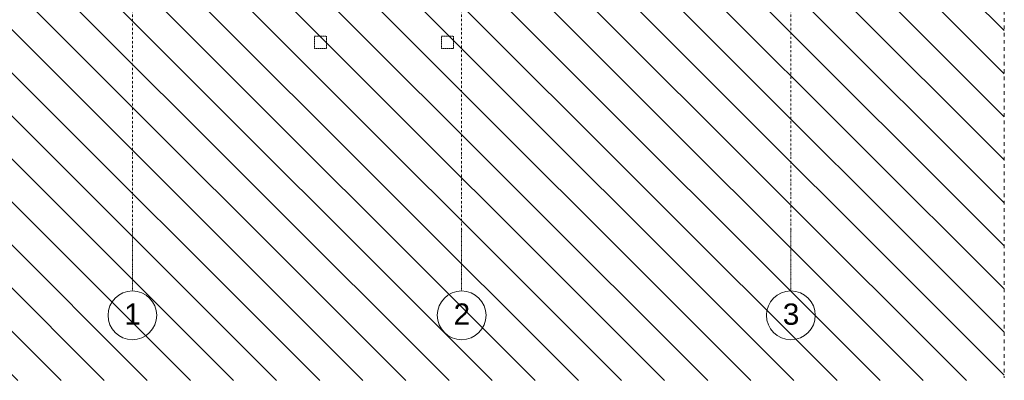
# Model space of a CAD drawing. Header units: centimetres. Extents: x -1589 to 108054, y -205274 to 31709.
# Tile 176 of 256: x 19861 to 21476, y 26529 to 27122. Entities that reach past the tile are written whole.
import ezdxf

# ---------------------------------------------------------------- set-up
doc = ezdxf.new("R2010")
doc.units = ezdxf.units.CM
doc.header["$LTSCALE"] = 0.01
doc.header["$MEASUREMENT"] = 0
for name, pattern in [('Krawędzie ukryte', [27, 20, -7]), ('Kropki i Kreski', [72, 36, -18, 0, -18]), ('Przerywana', [12, 6, -6])]:
    doc.linetypes.add(name, pattern=pattern)
for name, color, linetype in [('2_słupy.K_IR', 7, 'Continuous'), ('4_osie.ISTN', 7, 'Continuous'), ('5_opisy.K_IR', 7, 'Continuous')]:
    doc.layers.add(name, color=color, linetype=linetype)
doc.layers.add('A-ANNO-DIMS', color=7, linetype='Continuous', lineweight=30)
doc.styles.add('Arial Narrow', font='ARIALN.TTF', dxfattribs={"height": 200})
doc.styles.add('GENERATED_STYLE_1', font='txt')
doc.dimstyles.new('Przekątna', dxfattribs={"dimscale": 304.8, "dimtxt": 204.686195, "dimasz": 1.041667, "dimexe": 0.787402, "dimexo": 0.492126, "dimgap": 0.164042, "dimtad": 1, "dimdec": 0, "dimrnd": 10, "dimzin": 0, "dimdsep": 46, "dimtxsty": 'Arial Narrow', "dimsah": 1, "dimcen": 0.09, "dimazin": 0, "dimtfac": 1, "dimtdec": 4, "dimtix": 1, "dimtmove": 0, "dimatfit": 3, "dimfxl": 1, "dimtvp": 1, "dimtolj": 1, "dimtzin": 0, "dimarcsym": 2})

# ---------------------------------------------------------------- blocks, each defined once
blk = doc.blocks.new('*D125')
at = {"layer": 'A-ANNO-DIMS', "color": 0, "lineweight": -2}
for p, q in [((20600.8, 27283), (20600.8, 27193.9)), ((21050.8, 27283), (21050.8, 27193.9)), ((20616.6, 27205.9), (21034.9, 27205.9))]:
    blk.add_line(p, q, dxfattribs=at)
at = {"layer": 'A-ANNO-DIMS', "color": 0}
for points in [[(20616.6, 27208.5), (20616.6, 27203.2), (20600.8, 27205.9)], [(21034.9, 27203.2), (21034.9, 27208.5), (21050.8, 27205.9)]]:
    blk.add_solid(points, dxfattribs=at)
at = {"layer": 'Defpoints', "color": 0}
for p in [(20600.8, 27290.5), (21050.8, 27290.5), (21050.8, 27205.9)]:
    blk.add_point(p, dxfattribs=at)
at = {"layer": 'A-ANNO-DIMS', "color": 0, "lineweight": 5, "insert": (20825.8, 27216), "char_height": 200, "attachment_point": 5, "style": 'Arial Narrow'}
blk.add_mtext('\\A1;\\H0.075x;450', dxfattribs=at)

msp = doc.modelspace()

# ---------------------------------------------------------------- hatches: boundary and pattern name
at = {"layer": '5_opisy.K_IR', "linetype": 'Continuous', "lineweight": 5}
h = msp.add_hatch(dxfattribs=at)
h.set_pattern_fill('PZT_oznaczenia_dróg_dla__78', color=8, style=0, pattern_type=2)
h.set_pattern_definition([(315, (19207.066, 28099.415), (35.3553, 35.3553), [])])
h.paths.add_polyline_path([(21475.76841, 26529.27681), (21475.76841, 28204.21057), (19109.63506, 28204.21057), (19109.63506, 26529.27681)])
h.paths.add_polyline_path([(21475.76841, 27250.43095), (21475.76841, 28204.21057), (20025.69984, 28204.21057), (20025.69984, 27654.43852), (20025.67382, 27654.83519), (19873.34127, 27654.51476), (19873.09548, 27460.70225), (20025.69984, 27460.4239), (20025.69984, 27250.50296)])

# ---------------------------------------------------------------- linework, layer by layer
at = {"linetype": 'Przerywana', "lineweight": 5, "ltscale": 100}
msp.add_lwpolyline([(19111.45529, 28204.21057), (21475.76841, 28204.21057), (21475.76841, 26533.39653)], dxfattribs=at)
at = {"layer": '2_słupy.K_IR', "color": 8, "linetype": 'Krawędzie ukryte', "lineweight": 5, "flags": 128}
for points in [[(20344.25312, 27074.50296), (20364.25312, 27074.50296), (20364.25312, 27094.50296), (20344.25312, 27094.50296)], [(20552.55585, 27074.50296), (20572.55585, 27074.50296), (20572.55585, 27094.50296), (20552.55585, 27094.50296)]]:
    msp.add_lwpolyline(points, close=True, dxfattribs=at)
at = {"layer": '4_osie.ISTN', "color": 7, "linetype": 'Kropki i Kreski', "lineweight": 0, "ltscale": 10}
for p, q in [((20045.69984, 26776.04981), (20045.69984, 28204.21057)), ((20585.69984, 26776.04981), (20585.69984, 28204.21057)), ((21125.69984, 26776.04981), (21125.69984, 28204.21057))]:
    msp.add_line(p, q, dxfattribs=at)
at = {"layer": '4_osie.ISTN', "color": 7, "linetype": 'Kropki i Kreski', "lineweight": 0, "ltscale": 0.1}
for p, q in [((20045.69984, 26776.04981), (20045.69984, 26676.04981)), ((20585.69984, 26776.04981), (20585.69984, 26676.04981)), ((21125.69984, 26776.04981), (21125.69984, 26676.04981))]:
    msp.add_line(p, q, dxfattribs=at)
at = {"layer": '4_osie.ISTN', "color": 7, "linetype": 'Continuous', "lineweight": 0}
for centre in [(20045.69984, 26636.04981), (20585.69984, 26636.04981), (21125.69984, 26636.04981)]:
    msp.add_circle(centre, 40, dxfattribs=at)
at = {"layer": '4_osie.ISTN', "color": 7, "linetype": 'Kropki i Kreski', "lineweight": 0}
for p in [(20045.69984, 26776.04981), (20045.69984, 26776.04981), (20585.69984, 26776.04981), (20585.69984, 26776.04981), (21125.69984, 26776.04981), (21125.69984, 26776.04981)]:
    msp.add_point(p, dxfattribs=at)

# ---------------------------------------------------------------- texts
at = {"layer": '4_osie.ISTN', "color": 7, "lineweight": 0, "char_height": 35, "attachment_point": 4, "style": 'GENERATED_STYLE_1'}
for s, insert in [('\\A1;{\\pql;\\pt0;\\fArial|b0|i0|c238|p38;1}', (20032.41934, 26638.05031)), ('\\A1;{\\pql;\\pt0;\\fArial|b0|i0|c238|p38;2}', (20572.41934, 26638.05031)), ('\\A1;{\\pql;\\pt0;\\fArial|b0|i0|c238|p38;3}', (21112.41934, 26637.75031))]:
    msp.add_mtext(s, dxfattribs=dict(at, insert=insert))

# ---------------------------------------------------------------- dimensions: what is measured, and where the dimension line sits
at = {"layer": 'A-ANNO-DIMS', "lineweight": 5}
dim = msp.add_linear_dim(base=(21050.76315, 27205.87765), p1=(20600.76315, 27290.50296), p2=(21050.76315, 27290.50296), text='\\H0.075x;<>', dimstyle='Przekątna', override={"dimasz": 0.05208, "dimexe": 0.03937, "dimexo": 0.02461, "dimgap": 0.0082, "dimpost": '<>', "dimtxsty": 'Arial Narrow', "dimfxl": 1500}, dxfattribs=at)
dim.commit()
dim.dimension.update_dxf_attribs({"geometry": '*D125', "text_midpoint": (20825.76315, 27216.0356)})

doc.saveas('drawing.dxf')
